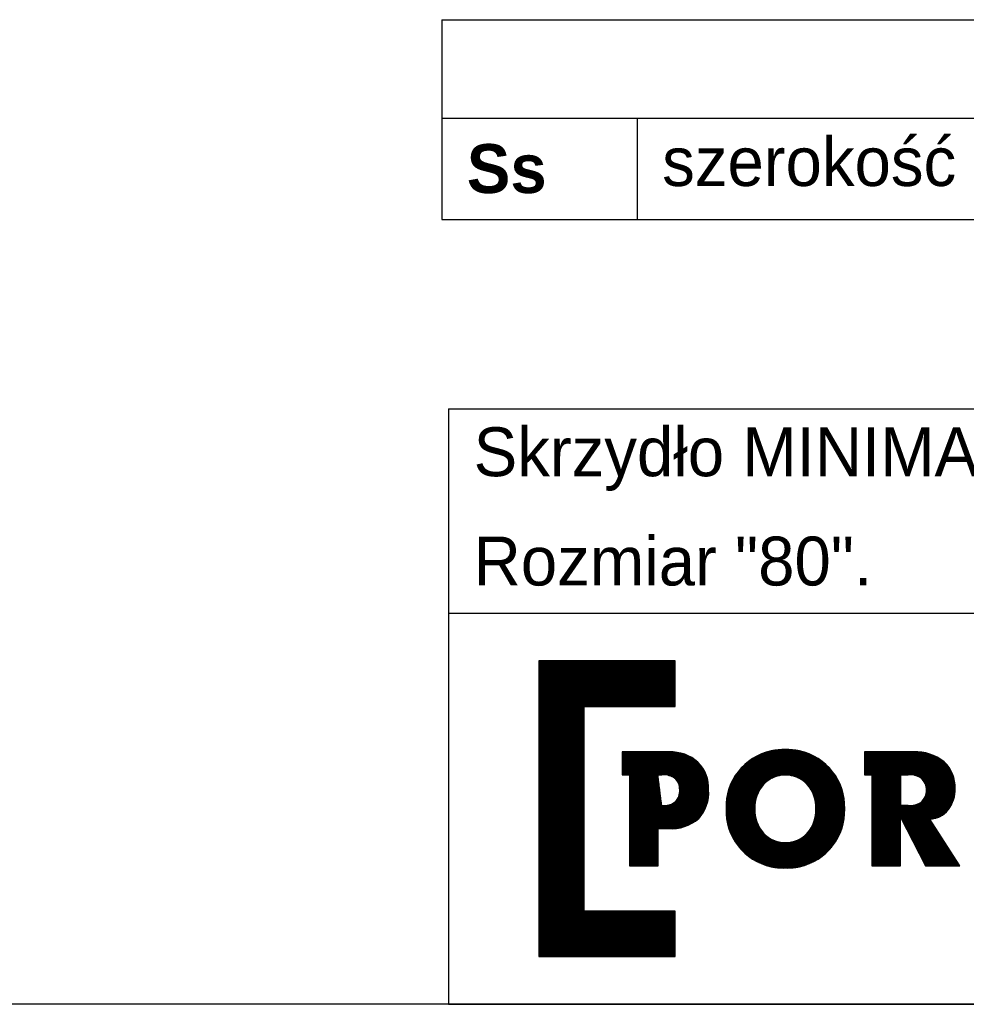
# Model space of a CAD drawing. Header units: millimetres. Extents: x -10980 to 5840, y 5 to 4205.
# Tile 26 of 32: x 2969 to 3744, y 5 to 811. Entities that reach past the tile are written whole.
import ezdxf

# ---------------------------------------------------------------- set-up
doc = ezdxf.new("R2010")
doc.units = ezdxf.units.MM
doc.layers.add('1', color=250, linetype='Continuous')
doc.layers.add('256', color=250, linetype='Continuous')
doc.styles.add('Montserrat', font='Montserrat')

msp = doc.modelspace()

# ---------------------------------------------------------------- linework, layer by layer
at = {"layer": '1', "linetype": 'Continuous', "lineweight": -3}
for p, q in [((3314.38, 810.82), (3474.38, 810.82)), ((3314.38, 810.82), (3314.38, 730.14)), ((3474.38, 810.82), (4634.38, 810.82)), ((3314.38, 730.14), (3474.38, 730.14)), ((3314.38, 730.14), (3314.38, 647.22)), ((3474.38, 730.14), (4634.38, 730.14)), ((3474.38, 730.14), (3474.38, 647.22)), ((3314.38, 647.22), (3474.38, 647.22)), ((3474.38, 647.22), (4634.38, 647.22)), ((3320, 492.37), (5840, 492.37)), ((3320, 492.37), (3320, 409.97)), ((3320, 409.97), (3320, 325)), ((3320, 325), (3320, 5)), ((3320, 325), (4040, 325)), ((3320, 325), (5840, 325)), ((3393.75, 286), (3393.75, 44)), ((3393.75, 286), (3393.75, 44)), ((3505.44, 286), (3393.75, 286)), ((3505.44, 286), (3393.75, 286)), ((3393.75, 285.28), (3505.44, 285.28)), ((3393.75, 284.43), (3505.44, 284.43)), ((3393.75, 283.59), (3505.44, 283.59)), ((3393.75, 282.74), (3505.44, 282.74)), ((3505.44, 248.77), (3505.44, 286)), ((3505.44, 248.77), (3505.44, 286)), ((3393.75, 281.89), (3505.44, 281.89)), ((3393.75, 281.05), (3505.44, 281.05)), ((3393.75, 280.2), (3505.44, 280.2)), ((3393.75, 279.36), (3505.44, 279.36)), ((3393.75, 278.51), (3505.44, 278.51)), ((3393.75, 277.66), (3505.44, 277.66)), ((3393.75, 276.82), (3505.44, 276.82)), ((3393.75, 275.97), (3505.44, 275.97)), ((3393.75, 275.12), (3505.44, 275.12)), ((3393.75, 274.28), (3505.44, 274.28)), ((3393.75, 273.43), (3505.44, 273.43)), ((3393.75, 272.58), (3505.44, 272.58)), ((3393.75, 271.74), (3505.44, 271.74)), ((3393.75, 270.89), (3505.44, 270.89)), ((3393.75, 270.04), (3505.44, 270.04)), ((3393.75, 269.2), (3505.44, 269.2)), ((3393.75, 268.35), (3505.44, 268.35)), ((3393.75, 267.5), (3505.44, 267.5)), ((3393.75, 266.66), (3505.44, 266.66)), ((3393.75, 265.81), (3505.44, 265.81)), ((3393.75, 264.96), (3505.44, 264.96)), ((3393.75, 264.12), (3505.44, 264.12)), ((3393.75, 263.27), (3505.44, 263.27)), ((3393.75, 262.42), (3505.44, 262.42)), ((3393.75, 261.58), (3505.44, 261.58)), ((3393.75, 260.73), (3505.44, 260.73)), ((3393.75, 259.88), (3505.44, 259.88)), ((3393.75, 259.04), (3505.44, 259.04)), ((3393.75, 258.19), (3505.44, 258.19)), ((3393.75, 257.34), (3505.44, 257.34)), ((3393.75, 256.5), (3505.44, 256.5)), ((3393.75, 255.65), (3505.44, 255.65)), ((3393.75, 254.8), (3505.44, 254.8)), ((3393.75, 253.96), (3505.44, 253.96)), ((3393.75, 253.11), (3505.44, 253.11)), ((3393.75, 252.26), (3505.44, 252.26)), ((3393.75, 251.42), (3505.44, 251.42)), ((3393.75, 250.57), (3505.44, 250.57)), ((3393.75, 249.72), (3505.44, 249.72)), ((3393.75, 248.88), (3505.44, 248.88)), ((3393.75, 248.03), (3430.98, 248.03)), ((3393.75, 247.18), (3430.98, 247.18)), ((3393.75, 246.34), (3430.98, 246.34)), ((3393.75, 245.49), (3430.98, 245.49)), ((3393.75, 244.64), (3430.98, 244.64)), ((3393.75, 243.8), (3430.98, 243.8)), ((3393.75, 242.95), (3430.98, 242.95)), ((3393.75, 242.1), (3430.98, 242.1)), ((3430.98, 248.77), (3505.44, 248.77)), ((3430.98, 248.77), (3505.44, 248.77)), ((3430.98, 81.23), (3430.98, 248.77)), ((3430.98, 81.23), (3430.98, 248.77)), ((3393.75, 241.26), (3430.98, 241.26)), ((3393.75, 240.41), (3430.98, 240.41)), ((3393.75, 239.56), (3430.98, 239.56)), ((3393.75, 238.72), (3430.98, 238.72)), ((3393.75, 237.87), (3430.98, 237.87)), ((3393.75, 237.03), (3430.98, 237.03)), ((3393.75, 236.18), (3430.98, 236.18)), ((3393.75, 235.33), (3430.98, 235.33)), ((3393.75, 234.49), (3430.98, 234.49)), ((3393.75, 233.64), (3430.98, 233.64)), ((3393.75, 232.79), (3430.98, 232.79)), ((3393.75, 231.95), (3430.98, 231.95)), ((3393.75, 231.1), (3430.98, 231.1)), ((3393.75, 230.25), (3430.98, 230.25)), ((3393.75, 229.41), (3430.98, 229.41)), ((3393.75, 228.56), (3430.98, 228.56)), ((3393.75, 227.71), (3430.98, 227.71)), ((3393.75, 226.87), (3430.98, 226.87)), ((3393.75, 226.02), (3430.98, 226.02)), ((3393.75, 225.17), (3430.98, 225.17)), ((3393.75, 224.33), (3430.98, 224.33)), ((3393.75, 223.48), (3430.98, 223.48)), ((3393.75, 222.63), (3430.98, 222.63)), ((3393.75, 221.79), (3430.98, 221.79)), ((3393.75, 220.94), (3430.98, 220.94)), ((3393.75, 220.09), (3430.98, 220.09)), ((3393.75, 219.25), (3430.98, 219.25)), ((3393.75, 218.4), (3430.98, 218.4)), ((3393.75, 217.55), (3430.98, 217.55)), ((3393.75, 216.71), (3430.98, 216.71)), ((3393.75, 215.86), (3430.98, 215.86)), ((3393.75, 215.01), (3430.98, 215.01)), ((3393.75, 214.17), (3430.98, 214.17)), ((3393.75, 213.32), (3430.98, 213.32)), ((3393.75, 212.47), (3430.98, 212.47)), ((3393.75, 211.63), (3430.98, 211.63)), ((3393.75, 210.78), (3430.98, 210.78)), ((3393.75, 209.93), (3430.98, 209.93)), ((3500.75, 211.52), (3462.23, 211.52)), ((3500.75, 211.52), (3462.23, 211.52)), ((3462.23, 211.52), (3462.23, 192.91)), ((3462.23, 211.52), (3462.23, 192.91)), ((3462.23, 210.78), (3509.4, 210.78)), ((3462.23, 209.93), (3512.48, 209.93)), ((3576.28, 209.93), (3615.21, 209.93)), ((3578.51, 210.78), (3612.98, 210.78)), ((3581.16, 211.63), (3610.33, 211.63)), ((3584.6, 212.47), (3606.9, 212.47)), ((3590.61, 213.32), (3600.88, 213.32)), ((3700.74, 211.52), (3660.65, 211.52)), ((3660.65, 211.52), (3660.65, 192.91)), ((3700.74, 211.52), (3660.65, 211.52)), ((3660.65, 211.52), (3660.65, 192.91)), ((3660.65, 210.78), (3710.32, 210.78)), ((3660.65, 209.93), (3713.55, 209.93)), ((3393.75, 209.09), (3430.98, 209.09)), ((3393.75, 208.24), (3430.98, 208.24)), ((3393.75, 207.39), (3430.98, 207.39)), ((3393.75, 206.55), (3430.98, 206.55)), ((3393.75, 205.7), (3430.98, 205.7)), ((3393.75, 204.85), (3430.98, 204.85)), ((3393.75, 204.01), (3430.98, 204.01)), ((3393.75, 203.16), (3430.98, 203.16)), ((3393.75, 202.31), (3430.98, 202.31)), ((3393.75, 201.47), (3430.98, 201.47)), ((3462.23, 209.09), (3514.76, 209.09)), ((3462.23, 208.24), (3516.64, 208.24)), ((3462.23, 207.39), (3518.25, 207.39)), ((3462.23, 206.55), (3519.67, 206.55)), ((3462.23, 205.7), (3520.94, 205.7)), ((3462.23, 204.85), (3522.1, 204.85)), ((3462.23, 204.01), (3523.16, 204.01)), ((3462.23, 203.16), (3524.13, 203.16)), ((3462.23, 202.31), (3524.95, 202.31)), ((3462.23, 201.47), (3525.71, 201.47)), ((3562.77, 201.47), (3628.72, 201.47)), ((3563.74, 202.31), (3627.75, 202.31)), ((3564.77, 203.16), (3626.72, 203.16)), ((3565.86, 204.01), (3625.63, 204.01)), ((3567.03, 204.85), (3624.47, 204.85)), ((3568.27, 205.7), (3623.22, 205.7)), ((3569.6, 206.55), (3621.89, 206.55)), ((3571.04, 207.39), (3620.45, 207.39)), ((3572.61, 208.24), (3618.88, 208.24)), ((3574.35, 209.09), (3617.15, 209.09)), ((3660.65, 209.09), (3715.97, 209.09)), ((3660.65, 208.24), (3717.95, 208.24)), ((3660.65, 207.39), (3719.67, 207.39)), ((3660.65, 206.55), (3721.19, 206.55)), ((3660.65, 205.7), (3722.55, 205.7)), ((3660.65, 204.85), (3723.79, 204.85)), ((3660.65, 204.01), (3724.93, 204.01)), ((3660.65, 203.16), (3725.96, 203.16)), ((3660.65, 202.31), (3726.83, 202.31)), ((3660.65, 201.47), (3727.62, 201.47)), ((3393.75, 200.62), (3430.98, 200.62)), ((3393.75, 199.77), (3430.98, 199.77)), ((3393.75, 198.93), (3430.98, 198.93)), ((3393.75, 198.08), (3430.98, 198.08)), ((3393.75, 197.23), (3430.98, 197.23)), ((3393.75, 196.39), (3430.98, 196.39)), ((3393.75, 195.54), (3430.98, 195.54)), ((3393.75, 194.7), (3430.98, 194.7)), ((3393.75, 193.85), (3430.98, 193.85)), ((3462.23, 200.62), (3526.41, 200.62)), ((3462.23, 199.77), (3527.06, 199.77)), ((3462.23, 198.93), (3527.66, 198.93)), ((3462.23, 198.08), (3528.22, 198.08)), ((3462.23, 197.23), (3528.74, 197.23)), ((3462.23, 196.39), (3529.23, 196.39)), ((3462.23, 195.54), (3529.67, 195.54)), ((3462.23, 194.7), (3530.09, 194.7)), ((3462.23, 193.85), (3530.47, 193.85)), ((3555.93, 193.85), (3635.56, 193.85)), ((3556.55, 194.7), (3634.94, 194.7)), ((3557.2, 195.54), (3634.29, 195.54)), ((3557.89, 196.39), (3633.6, 196.39)), ((3558.6, 197.23), (3632.89, 197.23)), ((3559.36, 198.08), (3632.14, 198.08)), ((3560.15, 198.93), (3631.35, 198.93)), ((3560.98, 199.77), (3630.52, 199.77)), ((3561.85, 200.62), (3629.64, 200.62)), ((3660.65, 200.62), (3728.35, 200.62)), ((3660.65, 199.77), (3729.03, 199.77)), ((3660.65, 198.93), (3729.65, 198.93)), ((3660.65, 198.08), (3730.23, 198.08)), ((3660.65, 197.23), (3730.76, 197.23)), ((3660.65, 196.39), (3731.25, 196.39)), ((3660.65, 195.54), (3731.71, 195.54)), ((3660.65, 194.7), (3732.12, 194.7)), ((3660.65, 193.85), (3732.51, 193.85)), ((3393.75, 193), (3430.98, 193)), ((3393.75, 192.16), (3430.98, 192.16)), ((3393.75, 191.31), (3430.98, 191.31)), ((3393.75, 190.46), (3430.98, 190.46)), ((3393.75, 189.62), (3430.98, 189.62)), ((3393.75, 188.77), (3430.98, 188.77)), ((3393.75, 187.92), (3430.98, 187.92)), ((3393.75, 187.08), (3430.98, 187.08)), ((3393.75, 186.23), (3430.98, 186.23)), ((3393.75, 185.38), (3430.98, 185.38)), ((3462.23, 193), (3492.62, 193)), ((3462.23, 192.91), (3468.21, 192.91)), ((3462.23, 192.91), (3468.21, 192.91)), ((3468.21, 192.91), (3468.21, 118.44)), ((3468.21, 192.91), (3468.21, 118.44)), ((3468.21, 192.16), (3491.71, 192.16)), ((3468.21, 191.31), (3491.81, 191.31)), ((3468.21, 190.46), (3491.92, 190.46)), ((3468.21, 189.62), (3492.03, 189.62)), ((3468.21, 188.77), (3492.14, 188.77)), ((3468.21, 187.92), (3492.24, 187.92)), ((3468.21, 187.08), (3492.35, 187.08)), ((3468.21, 186.23), (3492.46, 186.23)), ((3468.21, 185.38), (3492.56, 185.38)), ((3491.61, 192.91), (3494.53, 192.91)), ((3491.61, 167.67), (3491.61, 192.91)), ((3491.61, 167.67), (3491.61, 192.91)), ((3491.61, 192.91), (3494.53, 192.91)), ((3495.67, 193), (3530.82, 193)), ((3500.44, 192.16), (3531.14, 192.16)), ((3502.83, 191.31), (3531.44, 191.31)), ((3504.62, 190.46), (3531.7, 190.46)), ((3505.71, 189.62), (3531.94, 189.62)), ((3506.46, 188.77), (3532.15, 188.77)), ((3507.09, 187.92), (3532.34, 187.92)), ((3507.62, 187.08), (3532.5, 187.08)), ((3508.05, 186.23), (3532.63, 186.23)), ((3508.41, 185.38), (3532.74, 185.38)), ((3551.1, 185.38), (3578.28, 185.38)), ((3551.48, 186.23), (3579.13, 186.23)), ((3551.89, 187.08), (3580.09, 187.08)), ((3552.31, 187.92), (3581.15, 187.92)), ((3552.76, 188.77), (3582.37, 188.77)), ((3553.22, 189.62), (3583.77, 189.62)), ((3553.72, 190.46), (3585.46, 190.46)), ((3554.23, 191.31), (3587.6, 191.31)), ((3554.77, 192.16), (3590.87, 192.16)), ((3555.34, 193), (3636.15, 193)), ((3600.64, 192.16), (3636.72, 192.16)), ((3603.91, 191.31), (3637.26, 191.31)), ((3606.06, 190.46), (3637.78, 190.46)), ((3607.74, 189.62), (3638.27, 189.62)), ((3609.15, 188.77), (3638.74, 188.77)), ((3610.36, 187.92), (3639.18, 187.92)), ((3611.43, 187.08), (3639.61, 187.08)), ((3612.38, 186.23), (3640.01, 186.23)), ((3613.23, 185.38), (3640.39, 185.38)), ((3660.65, 193), (3732.85, 193)), ((3660.65, 192.91), (3666.63, 192.91)), ((3660.65, 192.91), (3666.63, 192.91)), ((3666.63, 192.91), (3666.63, 118.44)), ((3666.63, 192.91), (3666.63, 118.44)), ((3666.63, 192.16), (3690.03, 192.16)), ((3666.63, 191.31), (3690.03, 191.31)), ((3666.63, 190.46), (3690.03, 190.46)), ((3666.63, 189.62), (3690.03, 189.62)), ((3666.63, 188.77), (3690.03, 188.77)), ((3666.63, 187.92), (3690.03, 187.92)), ((3666.63, 187.08), (3690.03, 187.08)), ((3666.63, 186.23), (3690.03, 186.23)), ((3666.63, 185.38), (3690.03, 185.38)), ((3696.38, 192.91), (3690.03, 192.91)), ((3690.03, 192.91), (3696.38, 192.91)), ((3690.03, 167.67), (3690.03, 192.91)), ((3690.03, 192.91), (3690.03, 167.67)), ((3702.58, 192.16), (3733.17, 192.16)), ((3704.8, 191.31), (3733.46, 191.31)), ((3706.42, 190.46), (3733.71, 190.46)), ((3707.44, 189.62), (3733.94, 189.62)), ((3708.23, 188.77), (3734.14, 188.77)), ((3708.89, 187.92), (3734.31, 187.92)), ((3709.45, 187.08), (3734.46, 187.08)), ((3709.92, 186.23), (3734.57, 186.23)), ((3710.31, 185.38), (3734.67, 185.38)), ((3393.75, 184.54), (3430.98, 184.54)), ((3393.75, 183.69), (3430.98, 183.69)), ((3393.75, 182.84), (3430.98, 182.84)), ((3393.75, 182), (3430.98, 182)), ((3393.75, 181.15), (3430.98, 181.15)), ((3393.75, 180.3), (3430.98, 180.3)), ((3393.75, 179.46), (3430.98, 179.46)), ((3393.75, 178.61), (3430.98, 178.61)), ((3393.75, 177.76), (3430.98, 177.76)), ((3468.21, 184.54), (3492.67, 184.54)), ((3468.21, 183.69), (3492.78, 183.69)), ((3468.21, 182.84), (3492.88, 182.84)), ((3468.21, 182), (3492.99, 182)), ((3468.21, 181.15), (3493.1, 181.15)), ((3468.21, 180.3), (3493.2, 180.3)), ((3468.21, 179.46), (3493.31, 179.46)), ((3468.21, 178.61), (3493.42, 178.61)), ((3468.21, 177.76), (3493.52, 177.76)), ((3508.7, 184.54), (3532.83, 184.54)), ((3508.93, 183.69), (3532.89, 183.69)), ((3509.09, 182.84), (3532.93, 182.84)), ((3509.13, 177.76), (3532.98, 177.76)), ((3509.19, 182), (3532.94, 182)), ((3509.22, 178.61), (3532.98, 178.61)), ((3509.23, 181.15), (3532.93, 181.15)), ((3509.24, 180.3), (3532.92, 180.3)), ((3509.26, 179.46), (3532.96, 179.46)), ((3548.5, 177.76), (3573.24, 177.76)), ((3548.72, 178.61), (3573.64, 178.61)), ((3548.95, 179.46), (3574.07, 179.46)), ((3549.21, 180.3), (3574.54, 180.3)), ((3549.48, 181.15), (3575.04, 181.15)), ((3549.76, 182), (3575.59, 182)), ((3550.07, 182.84), (3576.18, 182.84)), ((3550.39, 183.69), (3576.82, 183.69)), ((3550.74, 184.54), (3577.51, 184.54)), ((3614, 184.54), (3640.75, 184.54)), ((3614.7, 183.69), (3641.1, 183.69)), ((3615.34, 182.84), (3641.42, 182.84)), ((3615.94, 182), (3641.73, 182)), ((3616.49, 181.15), (3642.02, 181.15)), ((3616.99, 180.3), (3642.29, 180.3)), ((3617.46, 179.46), (3642.54, 179.46)), ((3617.89, 178.61), (3642.77, 178.61)), ((3618.28, 177.76), (3642.99, 177.76)), ((3666.63, 184.54), (3690.03, 184.54)), ((3666.63, 183.69), (3690.03, 183.69)), ((3666.63, 182.84), (3690.03, 182.84)), ((3666.63, 182), (3690.03, 182)), ((3666.63, 181.15), (3690.03, 181.15)), ((3666.63, 180.3), (3690.03, 180.3)), ((3666.63, 179.46), (3690.03, 179.46)), ((3666.63, 178.61), (3690.03, 178.61)), ((3666.63, 177.76), (3690.03, 177.76)), ((3710.64, 184.54), (3734.73, 184.54)), ((3710.89, 183.69), (3734.77, 183.69)), ((3711.09, 182.84), (3734.79, 182.84)), ((3711.1, 177.76), (3734.64, 177.76)), ((3711.23, 182), (3734.77, 182)), ((3711.23, 178.61), (3734.72, 178.61)), ((3711.31, 181.15), (3734.78, 181.15)), ((3711.32, 179.46), (3734.77, 179.46)), ((3711.34, 180.3), (3734.79, 180.3)), ((3393.75, 176.92), (3430.98, 176.92)), ((3393.75, 176.07), (3430.98, 176.07)), ((3393.75, 175.22), (3430.98, 175.22)), ((3393.75, 174.38), (3430.98, 174.38)), ((3393.75, 173.53), (3430.98, 173.53)), ((3393.75, 172.68), (3430.98, 172.68)), ((3393.75, 171.84), (3430.98, 171.84)), ((3393.75, 170.99), (3430.98, 170.99)), ((3393.75, 170.14), (3430.98, 170.14)), ((3393.75, 169.3), (3430.98, 169.3)), ((3468.21, 176.92), (3493.63, 176.92)), ((3468.21, 176.07), (3493.74, 176.07)), ((3468.21, 175.22), (3493.85, 175.22)), ((3468.21, 174.38), (3493.95, 174.38)), ((3468.21, 173.53), (3494.06, 173.53)), ((3468.21, 172.68), (3494.17, 172.68)), ((3468.21, 171.84), (3494.27, 171.84)), ((3468.21, 170.99), (3494.38, 170.99)), ((3468.21, 170.14), (3494.49, 170.14)), ((3468.21, 169.3), (3494.59, 169.3)), ((3503.2, 169.3), (3531.7, 169.3)), ((3504.71, 170.14), (3531.94, 170.14)), ((3505.8, 170.99), (3532.15, 170.99)), ((3506.54, 171.84), (3532.33, 171.84)), ((3507.16, 172.68), (3532.49, 172.68)), ((3507.68, 173.53), (3532.63, 173.53)), ((3508.11, 174.38), (3532.75, 174.38)), ((3508.47, 175.22), (3532.84, 175.22)), ((3508.75, 176.07), (3532.91, 176.07)), ((3508.97, 176.92), (3532.95, 176.92)), ((3547.2, 169.3), (3570.93, 169.3)), ((3547.26, 170.14), (3571.04, 170.14)), ((3547.34, 170.99), (3571.17, 170.99)), ((3547.43, 171.84), (3571.33, 171.84)), ((3547.53, 172.68), (3571.52, 172.68)), ((3547.65, 173.53), (3571.73, 173.53)), ((3547.79, 174.38), (3571.97, 174.38)), ((3547.94, 175.22), (3572.24, 175.22)), ((3548.11, 176.07), (3572.55, 176.07)), ((3548.3, 176.92), (3572.88, 176.92)), ((3618.64, 176.92), (3643.19, 176.92)), ((3618.96, 176.07), (3643.38, 176.07)), ((3619.26, 175.22), (3643.55, 175.22)), ((3619.52, 174.38), (3643.7, 174.38)), ((3619.76, 173.53), (3643.84, 173.53)), ((3619.97, 172.68), (3643.96, 172.68)), ((3620.14, 171.84), (3644.06, 171.84)), ((3620.3, 170.99), (3644.15, 170.99)), ((3620.42, 170.14), (3644.23, 170.14)), ((3620.52, 169.3), (3644.29, 169.3)), ((3666.63, 176.92), (3690.03, 176.92)), ((3666.63, 176.07), (3690.03, 176.07)), ((3666.63, 175.22), (3690.03, 175.22)), ((3666.63, 174.38), (3690.03, 174.38)), ((3666.63, 173.53), (3690.03, 173.53)), ((3666.63, 172.68), (3690.03, 172.68)), ((3666.63, 171.84), (3690.03, 171.84)), ((3666.63, 170.99), (3690.03, 170.99)), ((3666.63, 170.14), (3690.03, 170.14)), ((3666.63, 169.3), (3690.03, 169.3)), ((3704.86, 169.3), (3732.28, 169.3)), ((3706.46, 170.14), (3732.66, 170.14)), ((3707.47, 170.99), (3733, 170.99)), ((3708.25, 171.84), (3733.31, 171.84)), ((3708.91, 172.68), (3733.59, 172.68)), ((3709.46, 173.53), (3733.84, 173.53)), ((3709.93, 174.38), (3734.06, 174.38)), ((3710.32, 175.22), (3734.25, 175.22)), ((3710.64, 176.07), (3734.41, 176.07)), ((3710.9, 176.92), (3734.54, 176.92)), ((3393.75, 168.45), (3430.98, 168.45)), ((3393.75, 167.6), (3430.98, 167.6)), ((3393.75, 166.76), (3430.98, 166.76)), ((3393.75, 165.91), (3430.98, 165.91)), ((3393.75, 165.06), (3430.98, 165.06)), ((3393.75, 164.22), (3430.98, 164.22)), ((3393.75, 163.37), (3430.98, 163.37)), ((3393.75, 162.52), (3430.98, 162.52)), ((3393.75, 161.68), (3430.98, 161.68)), ((3468.21, 168.45), (3494.7, 168.45)), ((3468.21, 167.6), (3531.15, 167.6)), ((3468.21, 166.76), (3530.84, 166.76)), ((3468.21, 165.91), (3530.5, 165.91)), ((3468.21, 165.06), (3530.13, 165.06)), ((3468.21, 164.22), (3529.73, 164.22)), ((3468.21, 163.37), (3529.3, 163.37)), ((3468.21, 162.52), (3528.84, 162.52)), ((3468.21, 161.68), (3528.35, 161.68)), ((3494.8, 167.67), (3491.61, 167.67)), ((3494.8, 167.67), (3491.61, 167.67)), ((3501.12, 168.45), (3531.44, 168.45)), ((3547.12, 166.76), (3570.76, 166.76)), ((3547.12, 165.91), (3570.75, 165.91)), ((3547.12, 164.22), (3570.76, 164.22)), ((3547.12, 163.37), (3570.76, 163.37)), ((3547.13, 167.6), (3570.79, 167.6)), ((3547.13, 162.52), (3570.78, 162.52)), ((3547.14, 165.06), (3570.77, 165.06)), ((3547.16, 168.45), (3570.85, 168.45)), ((3547.16, 161.68), (3570.84, 161.68)), ((3620.59, 168.45), (3644.33, 168.45)), ((3620.6, 161.68), (3644.34, 161.68)), ((3620.61, 165.06), (3644.35, 165.06)), ((3620.63, 167.6), (3644.36, 167.6)), ((3620.64, 164.22), (3644.37, 164.22)), ((3620.64, 162.52), (3644.36, 162.52)), ((3620.65, 166.76), (3644.37, 166.76)), ((3620.65, 165.91), (3644.37, 165.91)), ((3620.65, 163.37), (3644.37, 163.37)), ((3666.63, 168.45), (3690.03, 168.45)), ((3666.63, 167.6), (3731.41, 167.6)), ((3666.63, 166.76), (3730.91, 166.76)), ((3666.63, 165.91), (3730.37, 165.91)), ((3666.63, 165.06), (3729.78, 165.06)), ((3666.63, 164.22), (3729.15, 164.22)), ((3666.63, 163.37), (3728.42, 163.37)), ((3666.63, 162.52), (3727.6, 162.52)), ((3666.63, 161.68), (3726.69, 161.68)), ((3696.38, 167.67), (3690.03, 167.67)), ((3690.03, 167.67), (3696.38, 167.67)), ((3702.67, 168.45), (3731.86, 168.45)), ((3393.75, 160.83), (3430.98, 160.83)), ((3393.75, 159.98), (3430.98, 159.98)), ((3393.75, 159.14), (3430.98, 159.14)), ((3393.75, 158.29), (3430.98, 158.29)), ((3393.75, 157.44), (3430.98, 157.44)), ((3393.75, 156.6), (3430.98, 156.6)), ((3393.75, 155.75), (3430.98, 155.75)), ((3393.75, 154.9), (3430.98, 154.9)), ((3393.75, 154.06), (3430.98, 154.06)), ((3393.75, 153.21), (3430.98, 153.21)), ((3468.21, 160.83), (3527.81, 160.83)), ((3468.21, 159.98), (3527.24, 159.98)), ((3468.21, 159.14), (3526.63, 159.14)), ((3468.21, 158.29), (3525.98, 158.29)), ((3468.21, 157.44), (3525.28, 157.44)), ((3468.21, 156.6), (3524.39, 156.6)), ((3468.21, 155.75), (3523.31, 155.75)), ((3468.21, 154.9), (3522.12, 154.9)), ((3468.21, 154.06), (3520.83, 154.06)), ((3468.21, 153.21), (3519.4, 153.21)), ((3547.2, 160.83), (3570.91, 160.83)), ((3547.25, 159.98), (3571.02, 159.98)), ((3547.33, 159.14), (3571.15, 159.14)), ((3547.41, 158.29), (3571.3, 158.29)), ((3547.52, 157.44), (3571.49, 157.44)), ((3547.64, 156.6), (3571.7, 156.6)), ((3547.77, 155.75), (3571.93, 155.75)), ((3547.92, 154.9), (3572.2, 154.9)), ((3548.09, 154.06), (3572.5, 154.06)), ((3548.27, 153.21), (3572.82, 153.21)), ((3618.69, 153.21), (3643.22, 153.21)), ((3619.01, 154.06), (3643.4, 154.06)), ((3619.3, 154.9), (3643.57, 154.9)), ((3619.56, 155.75), (3643.72, 155.75)), ((3619.79, 156.6), (3643.86, 156.6)), ((3619.99, 157.44), (3643.97, 157.44)), ((3620.17, 158.29), (3644.08, 158.29)), ((3620.31, 159.14), (3644.17, 159.14)), ((3620.44, 159.98), (3644.24, 159.98)), ((3620.53, 160.83), (3644.29, 160.83)), ((3666.63, 160.83), (3725.65, 160.83)), ((3666.63, 159.98), (3724.46, 159.98)), ((3666.63, 159.14), (3723.06, 159.14)), ((3666.63, 158.29), (3721.33, 158.29)), ((3666.63, 157.44), (3690.03, 157.44)), ((3666.63, 156.6), (3690.03, 156.6)), ((3666.63, 155.75), (3690.03, 155.75)), ((3666.63, 154.9), (3690.03, 154.9)), ((3666.63, 154.06), (3690.03, 154.06)), ((3666.63, 153.21), (3690.03, 153.21)), ((3690.03, 158.05), (3710.4, 118.44)), ((3690.03, 118.44), (3690.03, 158.05)), ((3690.03, 118.44), (3690.03, 158.05)), ((3690.03, 158.05), (3710.4, 118.44)), ((3690.34, 157.44), (3719.02, 157.44)), ((3690.78, 156.6), (3714.18, 156.6)), ((3691.21, 155.75), (3714.7, 155.75)), ((3691.65, 154.9), (3715.24, 154.9)), ((3692.08, 154.06), (3715.78, 154.06)), ((3692.52, 153.21), (3716.32, 153.21)), ((3738.52, 118.44), (3714.16, 156.6)), ((3738.52, 118.44), (3714.16, 156.6)), ((3393.75, 152.37), (3430.98, 152.37)), ((3393.75, 151.52), (3430.98, 151.52)), ((3393.75, 150.67), (3430.98, 150.67)), ((3393.75, 149.83), (3430.98, 149.83)), ((3393.75, 148.98), (3430.98, 148.98)), ((3393.75, 148.13), (3430.98, 148.13)), ((3393.75, 147.29), (3430.98, 147.29)), ((3393.75, 146.44), (3430.98, 146.44)), ((3393.75, 145.59), (3430.98, 145.59)), ((3468.21, 152.37), (3517.79, 152.37)), ((3468.21, 151.52), (3515.94, 151.52)), ((3468.21, 150.67), (3513.75, 150.67)), ((3468.21, 149.83), (3510.95, 149.83)), ((3468.21, 148.98), (3506.48, 148.98)), ((3468.21, 148.13), (3491.61, 148.13)), ((3468.21, 147.29), (3491.61, 147.29)), ((3468.21, 146.44), (3491.61, 146.44)), ((3468.21, 145.59), (3491.61, 145.59)), ((3491.61, 148.8), (3499.65, 148.8)), ((3491.61, 148.8), (3499.65, 148.8)), ((3491.61, 118.44), (3491.61, 148.8)), ((3491.61, 118.44), (3491.61, 148.8)), ((3548.47, 152.37), (3573.18, 152.37)), ((3548.69, 151.52), (3573.57, 151.52)), ((3548.92, 150.67), (3574, 150.67)), ((3549.17, 149.83), (3574.46, 149.83)), ((3549.44, 148.98), (3574.96, 148.98)), ((3549.72, 148.13), (3575.5, 148.13)), ((3550.02, 147.29), (3576.08, 147.29)), ((3550.35, 146.44), (3576.72, 146.44)), ((3550.69, 145.59), (3577.4, 145.59)), ((3614.11, 145.59), (3640.8, 145.59)), ((3614.8, 146.44), (3641.15, 146.44)), ((3615.43, 147.29), (3641.47, 147.29)), ((3616.02, 148.13), (3641.77, 148.13)), ((3616.56, 148.98), (3642.06, 148.98)), ((3617.06, 149.83), (3642.32, 149.83)), ((3617.52, 150.67), (3642.57, 150.67)), ((3617.94, 151.52), (3642.81, 151.52)), ((3618.33, 152.37), (3643.02, 152.37)), ((3666.63, 152.37), (3690.03, 152.37)), ((3666.63, 151.52), (3690.03, 151.52)), ((3666.63, 150.67), (3690.03, 150.67)), ((3666.63, 149.83), (3690.03, 149.83)), ((3666.63, 148.98), (3690.03, 148.98)), ((3666.63, 148.13), (3690.03, 148.13)), ((3666.63, 147.29), (3690.03, 147.29)), ((3666.63, 146.44), (3690.03, 146.44)), ((3666.63, 145.59), (3690.03, 145.59)), ((3692.95, 152.37), (3716.86, 152.37)), ((3693.39, 151.52), (3717.4, 151.52)), ((3693.83, 150.67), (3717.94, 150.67)), ((3694.26, 149.83), (3718.48, 149.83)), ((3694.7, 148.98), (3719.02, 148.98)), ((3695.13, 148.13), (3719.56, 148.13)), ((3695.57, 147.29), (3720.1, 147.29)), ((3696, 146.44), (3720.64, 146.44)), ((3696.44, 145.59), (3721.18, 145.59)), ((3393.75, 144.75), (3430.98, 144.75)), ((3393.75, 143.9), (3430.98, 143.9)), ((3393.75, 143.05), (3430.98, 143.05)), ((3393.75, 142.21), (3430.98, 142.21)), ((3393.75, 141.36), (3430.98, 141.36)), ((3393.75, 140.51), (3430.98, 140.51)), ((3393.75, 139.67), (3430.98, 139.67)), ((3393.75, 138.82), (3430.98, 138.82)), ((3393.75, 137.97), (3430.98, 137.97)), ((3393.75, 137.13), (3430.98, 137.13)), ((3468.21, 144.75), (3491.61, 144.75)), ((3468.21, 143.9), (3491.61, 143.9)), ((3468.21, 143.05), (3491.61, 143.05)), ((3468.21, 142.21), (3491.61, 142.21)), ((3468.21, 141.36), (3491.61, 141.36)), ((3468.21, 140.51), (3491.61, 140.51)), ((3468.21, 139.67), (3491.61, 139.67)), ((3468.21, 138.82), (3491.61, 138.82)), ((3468.21, 137.97), (3491.61, 137.97)), ((3468.21, 137.13), (3491.61, 137.13)), ((3551.05, 144.75), (3578.15, 144.75)), ((3551.43, 143.9), (3579, 143.9)), ((3551.83, 143.05), (3579.94, 143.05)), ((3552.25, 142.21), (3580.99, 142.21)), ((3552.69, 141.36), (3582.18, 141.36)), ((3553.16, 140.51), (3583.55, 140.51)), ((3553.64, 139.67), (3585.18, 139.67)), ((3554.16, 138.82), (3587.23, 138.82)), ((3554.69, 137.97), (3590.17, 137.97)), ((3555.25, 137.13), (3636.24, 137.13)), ((3601.33, 137.97), (3636.8, 137.97)), ((3604.27, 138.82), (3637.34, 138.82)), ((3606.32, 139.67), (3637.85, 139.67)), ((3607.95, 140.51), (3638.34, 140.51)), ((3609.32, 141.36), (3638.8, 141.36)), ((3610.51, 142.21), (3639.24, 142.21)), ((3611.56, 143.05), (3639.66, 143.05)), ((3612.5, 143.9), (3640.06, 143.9)), ((3613.35, 144.75), (3640.44, 144.75)), ((3666.63, 144.75), (3690.03, 144.75)), ((3666.63, 143.9), (3690.03, 143.9)), ((3666.63, 143.05), (3690.03, 143.05)), ((3666.63, 142.21), (3690.03, 142.21)), ((3666.63, 141.36), (3690.03, 141.36)), ((3666.63, 140.51), (3690.03, 140.51)), ((3666.63, 139.67), (3690.03, 139.67)), ((3666.63, 138.82), (3690.03, 138.82)), ((3666.63, 137.97), (3690.03, 137.97)), ((3666.63, 137.13), (3690.03, 137.13)), ((3696.87, 144.75), (3721.72, 144.75)), ((3697.31, 143.9), (3722.26, 143.9)), ((3697.74, 143.05), (3722.8, 143.05)), ((3698.18, 142.21), (3723.35, 142.21)), ((3698.61, 141.36), (3723.89, 141.36)), ((3699.05, 140.51), (3724.43, 140.51)), ((3699.49, 139.67), (3724.97, 139.67)), ((3699.92, 138.82), (3725.51, 138.82)), ((3700.36, 137.97), (3726.05, 137.97)), ((3700.79, 137.13), (3726.59, 137.13)), ((3393.75, 136.28), (3430.98, 136.28)), ((3393.75, 135.43), (3430.98, 135.43)), ((3393.75, 134.59), (3430.98, 134.59)), ((3393.75, 133.74), (3430.98, 133.74)), ((3393.75, 132.89), (3430.98, 132.89)), ((3393.75, 132.05), (3430.98, 132.05)), ((3393.75, 131.2), (3430.98, 131.2)), ((3393.75, 130.35), (3430.98, 130.35)), ((3393.75, 129.51), (3430.98, 129.51)), ((3468.21, 136.28), (3491.61, 136.28)), ((3468.21, 135.43), (3491.61, 135.43)), ((3468.21, 134.59), (3491.61, 134.59)), ((3468.21, 133.74), (3491.61, 133.74)), ((3468.21, 132.89), (3491.61, 132.89)), ((3468.21, 132.05), (3491.61, 132.05)), ((3468.21, 131.2), (3491.61, 131.2)), ((3468.21, 130.35), (3491.61, 130.35)), ((3468.21, 129.51), (3491.61, 129.51)), ((3555.84, 136.28), (3635.65, 136.28)), ((3556.46, 135.43), (3635.03, 135.43)), ((3557.11, 134.59), (3634.38, 134.59)), ((3557.79, 133.74), (3633.7, 133.74)), ((3558.5, 132.89), (3632.99, 132.89)), ((3559.25, 132.05), (3632.25, 132.05)), ((3560.03, 131.2), (3631.46, 131.2)), ((3560.86, 130.35), (3630.64, 130.35)), ((3561.72, 129.51), (3629.77, 129.51)), ((3666.63, 136.28), (3690.03, 136.28)), ((3666.63, 135.43), (3690.03, 135.43)), ((3666.63, 134.59), (3690.03, 134.59)), ((3666.63, 133.74), (3690.03, 133.74)), ((3666.63, 132.89), (3690.03, 132.89)), ((3666.63, 132.05), (3690.03, 132.05)), ((3666.63, 131.2), (3690.03, 131.2)), ((3666.63, 130.35), (3690.03, 130.35)), ((3666.63, 129.51), (3690.03, 129.51)), ((3701.23, 136.28), (3727.13, 136.28)), ((3701.66, 135.43), (3727.67, 135.43)), ((3702.1, 134.59), (3728.21, 134.59)), ((3702.53, 133.74), (3728.75, 133.74)), ((3702.97, 132.89), (3729.29, 132.89)), ((3703.4, 132.05), (3729.83, 132.05)), ((3703.84, 131.2), (3730.37, 131.2)), ((3704.27, 130.35), (3730.91, 130.35)), ((3704.71, 129.51), (3731.45, 129.51)), ((3393.75, 128.66), (3430.98, 128.66)), ((3393.75, 127.81), (3430.98, 127.81)), ((3393.75, 126.97), (3430.98, 126.97)), ((3393.75, 126.12), (3430.98, 126.12)), ((3393.75, 125.27), (3430.98, 125.27)), ((3393.75, 124.43), (3430.98, 124.43)), ((3393.75, 123.58), (3430.98, 123.58)), ((3393.75, 122.73), (3430.98, 122.73)), ((3393.75, 121.89), (3430.98, 121.89)), ((3393.75, 121.04), (3430.98, 121.04)), ((3468.21, 128.66), (3491.61, 128.66)), ((3468.21, 127.81), (3491.61, 127.81)), ((3468.21, 126.97), (3491.61, 126.97)), ((3468.21, 126.12), (3491.61, 126.12)), ((3468.21, 125.27), (3491.61, 125.27)), ((3468.21, 124.43), (3491.61, 124.43)), ((3468.21, 123.58), (3491.61, 123.58)), ((3468.21, 122.73), (3491.61, 122.73)), ((3468.21, 121.89), (3491.61, 121.89)), ((3468.21, 121.04), (3491.61, 121.04)), ((3562.64, 128.66), (3628.86, 128.66)), ((3563.6, 127.81), (3627.89, 127.81)), ((3564.62, 126.97), (3626.87, 126.97)), ((3565.7, 126.12), (3625.79, 126.12)), ((3566.85, 125.27), (3624.64, 125.27)), ((3568.08, 124.43), (3623.41, 124.43)), ((3569.4, 123.58), (3622.09, 123.58)), ((3570.83, 122.73), (3620.66, 122.73)), ((3572.38, 121.89), (3619.11, 121.89)), ((3574.09, 121.04), (3617.41, 121.04)), ((3666.63, 128.66), (3690.03, 128.66)), ((3666.63, 127.81), (3690.03, 127.81)), ((3666.63, 126.97), (3690.03, 126.97)), ((3666.63, 126.12), (3690.03, 126.12)), ((3666.63, 125.27), (3690.03, 125.27)), ((3666.63, 124.43), (3690.03, 124.43)), ((3666.63, 123.58), (3690.03, 123.58)), ((3666.63, 122.73), (3690.03, 122.73)), ((3666.63, 121.89), (3690.03, 121.89)), ((3666.63, 121.04), (3690.03, 121.04)), ((3705.15, 128.66), (3731.99, 128.66)), ((3705.58, 127.81), (3732.54, 127.81)), ((3706.02, 126.97), (3733.08, 126.97)), ((3706.45, 126.12), (3733.62, 126.12)), ((3706.89, 125.27), (3734.16, 125.27)), ((3707.32, 124.43), (3734.7, 124.43)), ((3707.76, 123.58), (3735.24, 123.58)), ((3708.19, 122.73), (3735.78, 122.73)), ((3708.63, 121.89), (3736.32, 121.89)), ((3709.06, 121.04), (3736.86, 121.04)), ((3393.75, 120.19), (3430.98, 120.19)), ((3393.75, 119.35), (3430.98, 119.35)), ((3393.75, 118.5), (3430.98, 118.5)), ((3393.75, 117.65), (3430.98, 117.65)), ((3393.75, 116.81), (3430.98, 116.81)), ((3393.75, 115.96), (3430.98, 115.96)), ((3393.75, 115.11), (3430.98, 115.11)), ((3393.75, 114.27), (3430.98, 114.27)), ((3393.75, 113.42), (3430.98, 113.42)), ((3468.21, 120.19), (3491.61, 120.19)), ((3468.21, 119.35), (3491.61, 119.35)), ((3468.21, 118.5), (3491.61, 118.5)), ((3468.21, 118.44), (3491.61, 118.44)), ((3468.21, 118.44), (3491.61, 118.44)), ((3575.99, 120.19), (3615.5, 120.19)), ((3578.17, 119.35), (3613.32, 119.35)), ((3580.75, 118.5), (3610.75, 118.5)), ((3584.03, 117.65), (3607.46, 117.65)), ((3589.27, 116.81), (3602.22, 116.81)), ((3666.63, 120.19), (3690.03, 120.19)), ((3666.63, 119.35), (3690.03, 119.35)), ((3666.63, 118.5), (3690.03, 118.5)), ((3666.63, 118.44), (3690.03, 118.44)), ((3666.63, 118.44), (3690.03, 118.44)), ((3709.5, 120.19), (3737.4, 120.19)), ((3709.93, 119.35), (3737.94, 119.35)), ((3710.37, 118.5), (3738.48, 118.5)), ((3710.4, 118.44), (3738.52, 118.44)), ((3710.4, 118.44), (3738.52, 118.44)), ((3393.75, 112.57), (3430.98, 112.57)), ((3393.75, 111.73), (3430.98, 111.73)), ((3393.75, 110.88), (3430.98, 110.88)), ((3393.75, 110.04), (3430.98, 110.04)), ((3393.75, 109.19), (3430.98, 109.19)), ((3393.75, 108.34), (3430.98, 108.34)), ((3393.75, 107.5), (3430.98, 107.5)), ((3393.75, 106.65), (3430.98, 106.65)), ((3393.75, 105.8), (3430.98, 105.8)), ((3393.75, 104.96), (3430.98, 104.96)), ((3393.75, 104.11), (3430.98, 104.11)), ((3393.75, 103.26), (3430.98, 103.26)), ((3393.75, 102.42), (3430.98, 102.42)), ((3393.75, 101.57), (3430.98, 101.57)), ((3393.75, 100.72), (3430.98, 100.72)), ((3393.75, 99.88), (3430.98, 99.88)), ((3393.75, 99.03), (3430.98, 99.03)), ((3393.75, 98.18), (3430.98, 98.18)), ((3393.75, 97.34), (3430.98, 97.34)), ((3393.75, 96.49), (3430.98, 96.49)), ((3393.75, 95.64), (3430.98, 95.64)), ((3393.75, 94.8), (3430.98, 94.8)), ((3393.75, 93.95), (3430.98, 93.95)), ((3393.75, 93.1), (3430.98, 93.1)), ((3393.75, 92.26), (3430.98, 92.26)), ((3393.75, 91.41), (3430.98, 91.41)), ((3393.75, 90.56), (3430.98, 90.56)), ((3393.75, 89.72), (3430.98, 89.72)), ((3393.75, 88.87), (3430.98, 88.87)), ((3393.75, 88.02), (3430.98, 88.02)), ((3393.75, 87.18), (3430.98, 87.18)), ((3393.75, 86.33), (3430.98, 86.33)), ((3393.75, 85.48), (3430.98, 85.48)), ((3393.75, 84.64), (3430.98, 84.64)), ((3393.75, 83.79), (3430.98, 83.79)), ((3393.75, 82.94), (3430.98, 82.94)), ((3393.75, 82.1), (3430.98, 82.1)), ((3393.75, 81.25), (3430.98, 81.25)), ((3505.44, 81.23), (3430.98, 81.23)), ((3505.44, 81.23), (3430.98, 81.23)), ((3505.44, 44), (3505.44, 81.23)), ((3505.44, 44), (3505.44, 81.23)), ((3393.75, 80.4), (3505.44, 80.4)), ((3393.75, 79.56), (3505.44, 79.56)), ((3393.75, 78.71), (3505.44, 78.71)), ((3393.75, 77.86), (3505.44, 77.86)), ((3393.75, 77.02), (3505.44, 77.02)), ((3393.75, 76.17), (3505.44, 76.17)), ((3393.75, 75.32), (3505.44, 75.32)), ((3393.75, 74.48), (3505.44, 74.48)), ((3393.75, 73.63), (3505.44, 73.63)), ((3393.75, 72.78), (3505.44, 72.78)), ((3393.75, 71.94), (3505.44, 71.94)), ((3393.75, 71.09), (3505.44, 71.09)), ((3393.75, 70.24), (3505.44, 70.24)), ((3393.75, 69.4), (3505.44, 69.4)), ((3393.75, 68.55), (3505.44, 68.55)), ((3393.75, 67.71), (3505.44, 67.71)), ((3393.75, 66.86), (3505.44, 66.86)), ((3393.75, 66.01), (3505.44, 66.01)), ((3393.75, 65.17), (3505.44, 65.17)), ((3393.75, 64.32), (3505.44, 64.32)), ((3393.75, 63.47), (3505.44, 63.47)), ((3393.75, 62.63), (3505.44, 62.63)), ((3393.75, 61.78), (3505.44, 61.78)), ((3393.75, 60.93), (3505.44, 60.93)), ((3393.75, 60.09), (3505.44, 60.09)), ((3393.75, 59.24), (3505.44, 59.24)), ((3393.75, 58.39), (3505.44, 58.39)), ((3393.75, 57.55), (3505.44, 57.55)), ((3393.75, 56.7), (3505.44, 56.7)), ((3393.75, 55.85), (3505.44, 55.85)), ((3393.75, 55.01), (3505.44, 55.01)), ((3393.75, 54.16), (3505.44, 54.16)), ((3393.75, 53.31), (3505.44, 53.31)), ((3393.75, 52.47), (3505.44, 52.47)), ((3393.75, 51.62), (3505.44, 51.62)), ((3393.75, 50.77), (3505.44, 50.77)), ((3393.75, 49.93), (3505.44, 49.93)), ((3393.75, 49.08), (3505.44, 49.08)), ((3393.75, 48.23), (3505.44, 48.23)), ((3393.75, 47.39), (3505.44, 47.39)), ((3393.75, 46.54), (3505.44, 46.54)), ((3393.75, 45.69), (3505.44, 45.69)), ((3393.75, 44.85), (3505.44, 44.85)), ((3393.75, 44), (3505.44, 44)), ((3393.75, 44), (3505.44, 44)), ((3320, 5), (4040, 5))]:
    msp.add_line(p, q, dxfattribs=at)
for centre, radius, start, end in [((3502.33, 179.06), 32.5, 47.73879, 92.79451), ((3502.33, 179.06), 32.5, 47.73879, 92.79451), ((3594.12, 166.45), 47, 102.21689, 181.76172), ((3594.12, 166.45), 47, 102.21689, 181.76172), ((3594.18, 166.17), 47.28, 88.09842, 102.21689), ((3594.18, 166.17), 47.28, 88.09842, 102.21689), ((3597.31, 166.17), 47.28, 77.78311, 91.90158), ((3597.31, 166.17), 47.28, 77.78311, 91.90158), ((3597.37, 166.45), 47, 358.23828, 77.78311), ((3597.37, 166.45), 47, 358.23828, 77.78311), ((3702.76, 175.32), 36.26, 50.64595, 93.20175), ((3702.76, 175.32), 36.26, 50.64595, 93.20175), ((3502.9, 181.91), 30.04, 357.18634, 44.88919), ((3502.9, 181.91), 30.04, 357.18634, 44.88919), ((3706.89, 182.8), 27.9, 357.71066, 47.4429), ((3706.89, 182.8), 27.9, 357.71066, 47.4429), ((3495.61, 175.14), 17.8, 57.82864, 93.47059), ((3495.61, 175.14), 17.8, 57.82864, 93.47059), ((3496.83, 180.96), 12.4, 358.07313, 48.2611), ((3496.83, 180.96), 12.4, 358.07313, 48.2611), ((3595.05, 169.29), 23.24, 88.25752, 137.98928), ((3595.05, 169.29), 23.24, 88.25752, 137.98928), ((3596.46, 169.29), 23.24, 42.01072, 91.74248), ((3596.46, 169.29), 23.24, 42.01072, 91.74248), ((3697.36, 175.14), 17.8, 58.35532, 93.18374), ((3697.36, 175.14), 17.8, 58.35532, 93.18374), ((3698.24, 180.29), 13.1, 359.9301, 49.76885), ((3698.24, 180.29), 13.1, 359.9301, 49.76885), ((3496.86, 179.59), 12.4, 313.70684, 4.41269), ((3496.86, 179.59), 12.4, 313.70684, 4.41269), ((3501.02, 178.26), 31.96, 318.37983, 3.90767), ((3501.02, 178.26), 31.96, 318.37983, 3.90767), ((3599.17, 166.14), 28.42, 138.82093, 182.29667), ((3599.17, 166.14), 28.42, 138.82093, 182.29667), ((3593.03, 166.56), 27.62, 356.76858, 41.46184), ((3593.03, 166.56), 27.62, 356.76858, 41.46184), ((3698.24, 180.29), 13.1, 310.23115, 359.9301), ((3698.24, 180.29), 13.1, 310.23115, 359.9301), ((3708.35, 180.54), 26.44, 322.00734, 2.48548), ((3708.35, 180.54), 26.44, 322.00734, 2.48548), ((3496, 183.97), 16.34, 265.79589, 305.25107), ((3496, 183.97), 16.34, 265.79589, 305.25107), ((3697.36, 185.44), 17.8, 266.81626, 301.64468), ((3697.36, 185.44), 17.8, 266.81626, 301.64468), ((3594.12, 163.56), 47, 178.23828, 257.78311), ((3594.12, 163.56), 47, 178.23828, 257.78311), ((3599.17, 163.86), 28.42, 177.69924, 221.13966), ((3599.17, 163.86), 28.42, 177.69924, 221.13966), ((3597.37, 163.56), 47, 282.21689, 1.76172), ((3597.37, 163.56), 47, 282.21689, 1.76172), ((3593.03, 163.45), 27.62, 318.53816, 3.23142), ((3593.03, 163.45), 27.62, 318.53816, 3.23142), ((3713.05, 177.33), 20.76, 273.05762, 321.01418), ((3713.05, 177.33), 20.76, 273.05762, 321.01418), ((3502.15, 184.03), 35.32, 265.94695, 310.14101), ((3502.15, 184.03), 35.32, 265.94695, 310.14101), ((3595.18, 160.91), 23.48, 222.1353, 271.38866), ((3595.18, 160.91), 23.48, 222.1353, 271.38866), ((3596.32, 160.91), 23.48, 268.61134, 317.8647), ((3596.32, 160.91), 23.48, 268.61134, 317.8647), ((3594.18, 163.83), 47.28, 257.78311, 271.90158), ((3594.18, 163.83), 47.28, 257.78311, 271.90158), ((3597.31, 163.83), 47.28, 268.09842, 282.21689), ((3597.31, 163.83), 47.28, 268.09842, 282.21689)]:
    msp.add_arc(centre, radius, start, end, dxfattribs=at)
at = {"layer": '256', "linetype": 'Continuous', "lineweight": -3}
msp.add_line((5840, 5), (100, 5), dxfattribs=at)

# ---------------------------------------------------------------- texts
at = {"layer": '1', "linetype": 'Continuous', "lineweight": -3, "char_height": 40, "attachment_point": 4, "line_spacing_factor": 1.076592, "style": 'Montserrat'}
for s, insert in [('\\fMontserrat|b1|i0;\\W1.0000;Ss', (3334.88, 688.68)), ('\\fMontserrat|b0|i0;\\W1.0000;szerokość skrzydła', (3494.88, 688.68)), ('\\fMontserrat|b0|i0;\\W1.0000;Skrzydło MINIMAX model D, polska norma (PN), przylgowe.', (3340.5, 451.17)), ('\\fMontserrat|b0|i0;\\W1.0000;Rozmiar "80".', (3340.5, 367.49))]:
    msp.add_mtext(s, dxfattribs=dict(at, insert=insert))

doc.saveas('drawing.dxf')
